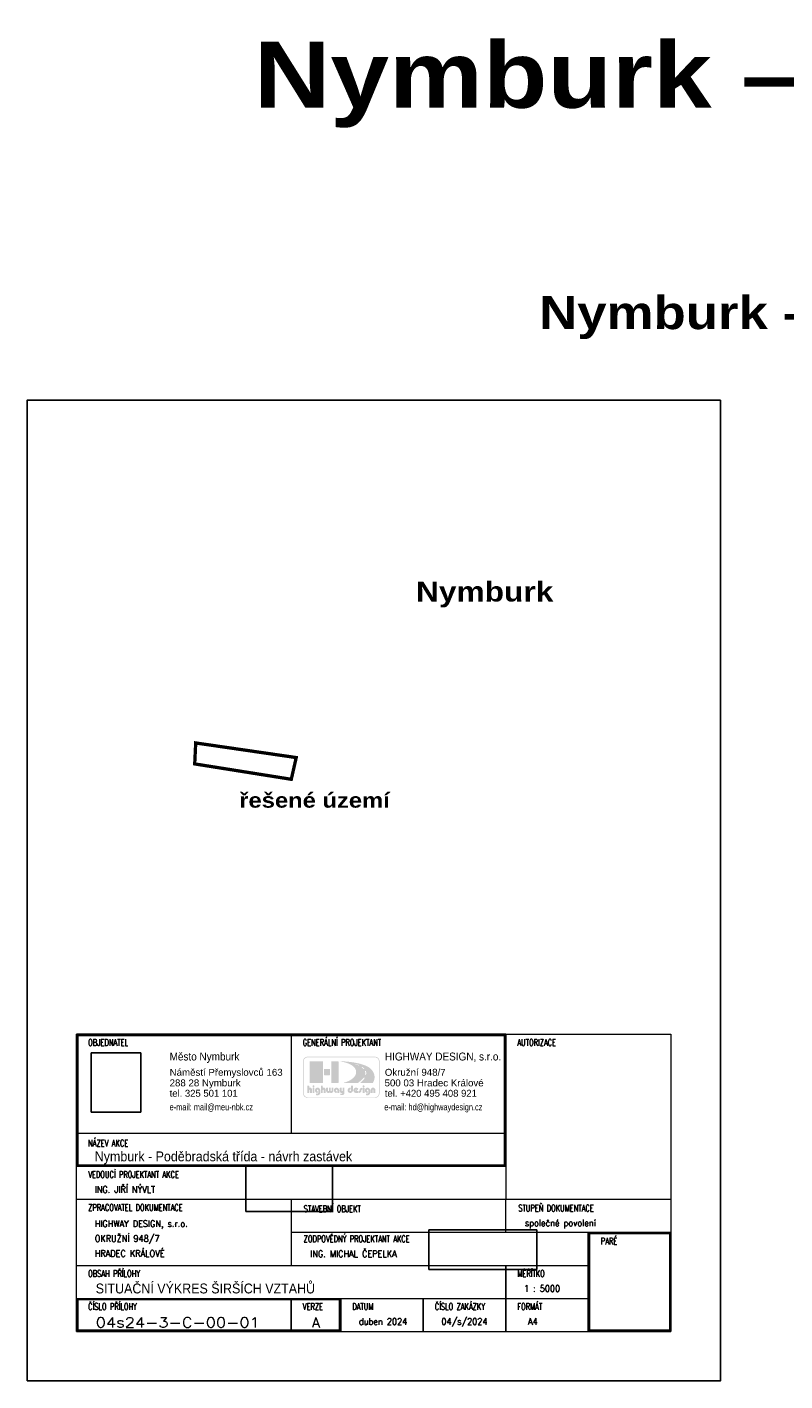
# Model space of a CAD drawing. Extents: x -698823 to -696424, y -1038555 to -1037403.
# Tile 4 of 42: x -698818 to -698588, y -1037813 to -1037403. Entities that reach past the tile are written whole.
import ezdxf
from ezdxf.enums import TextEntityAlignment as Align

# ---------------------------------------------------------------- set-up
doc = ezdxf.new("R2010")
doc.units = 0
doc.linetypes.add('ČÁRKOVANÁ100-100', pattern=[2, 1, -1])
doc.layers.add('0-podpis', color=5, linetype='Continuous')
doc.layers.add('0-ROZPISKA', color=7, linetype='Continuous')
doc.layers.add('0-silná', color=7, linetype='Continuous', lineweight=30)
doc.layers.add('0-slabá', color=7, linetype='Continuous', lineweight=9)
doc.styles.add('arial', font='arial.ttf')
doc.styles.add('arial black', font='txt')
doc.styles.add('TABULKA', font='romans.shx', dxfattribs={"width": 0.7})
picture_1 = doc.add_image_def('image1.gif', size_in_pixel=(421, 501))
picture_2 = doc.add_image_def('image2.pcx', size_in_pixel=(706, 377))
picture_3 = doc.add_image_def('image3.pcx', size_in_pixel=(1067, 389))

# ---------------------------------------------------------------- blocks, each defined once
blk = doc.blocks.new('Rozpiska-2020')
h = blk.add_hatch(color=1)
h.paths.add_polyline_path([(-93.3, 73.76), (-92.85, 73.76), (-92.83, 73.76), (-92.8, 73.75), (-92.79, 73.73), (-92.78, 73.7), (-92.78, 72.28), (-92.79, 72.25), (-92.8, 72.23), (-92.83, 72.21), (-92.85, 72.21), (-93.3, 72.21), (-93.32, 72.21), (-93.34, 72.23), (-93.36, 72.25), (-93.37, 72.28), (-93.37, 73.7), (-93.36, 73.73), (-93.34, 73.75), (-93.32, 73.76)], flags=0)
h.paths.add_polyline_path([(-90.41, 72.21), (-90.38, 72.22), (-90.36, 72.23), (-90.34, 72.25), (-90.34, 72.28), (-90.34, 73.11), (-90.33, 73.13), (-90.32, 73.15), (-90.31, 73.17), (-90.3, 73.19), (-90.28, 73.2), (-90.26, 73.21), (-90.24, 73.22), (-90.22, 73.23), (-90.19, 73.23), (-90.17, 73.22), (-90.15, 73.21), (-90.13, 73.19), (-90.12, 73.18), (-90.11, 73.15), (-90.1, 73.14), (-90.1, 73.11), (-90.1, 72.28), (-90.09, 72.25), (-90.07, 72.23), (-90.05, 72.22), (-90.03, 72.21), (-89.58, 72.21), (-89.56, 72.22), (-89.53, 72.23), (-89.52, 72.25), (-89.51, 72.28), (-89.51, 73.11), (-89.52, 73.19), (-89.53, 73.26), (-89.55, 73.33), (-89.57, 73.39), (-89.6, 73.46), (-89.64, 73.51), (-89.68, 73.57), (-89.73, 73.61), (-89.78, 73.66), (-89.84, 73.7), (-89.89, 73.73), (-89.95, 73.76), (-90.02, 73.78), (-90.08, 73.79), (-90.15, 73.8), (-90.22, 73.81), (-90.29, 73.8), (-90.35, 73.79), (-90.41, 73.78), (-90.48, 73.76), (-90.54, 73.73), (-90.6, 73.7), (-90.65, 73.66), (-90.7, 73.61), (-90.75, 73.57), (-90.79, 73.51), (-90.83, 73.46), (-90.86, 73.39), (-90.89, 73.33), (-90.9, 73.26), (-90.91, 73.19), (-90.92, 73.11), (-90.92, 72.28), (-90.91, 72.25), (-90.89, 72.23), (-90.87, 72.22), (-90.85, 72.21)], flags=0)
h.paths.add_polyline_path([(-91.81, 72.74), (-91.82, 72.76), (-91.83, 72.78), (-91.85, 72.79), (-91.88, 72.8), (-91.92, 72.8), (-91.96, 72.82), (-92, 72.83), (-92.03, 72.86), (-92.06, 72.89), (-92.08, 72.93), (-92.09, 72.97), (-92.1, 73.02), (-92.09, 73.06), (-92.08, 73.1), (-92.06, 73.13), (-92.03, 73.16), (-92, 73.19), (-91.96, 73.2), (-91.92, 73.22), (-91.87, 73.22), (-91.83, 73.22), (-91.78, 73.2), (-91.75, 73.19), (-91.72, 73.16), (-91.69, 73.13), (-91.68, 73.1), (-91.67, 73.06), (-91.67, 73.02), (-91.67, 72.34), (-91.67, 72.27), (-91.7, 72.2), (-91.73, 72.15), (-91.78, 72.11), (-91.84, 72.07), (-91.91, 72.04), (-91.98, 72.03), (-92.06, 72.02), (-92.08, 72.02), (-92.1, 72.03), (-92.13, 72.03), (-92.15, 72.03), (-92.18, 72.04), (-92.2, 72.04), (-92.23, 72.05), (-92.25, 72.05), (-92.28, 72.06), (-92.31, 72.05), (-92.32, 72.03), (-92.33, 72), (-92.33, 71.62), (-92.33, 71.59), (-92.31, 71.57), (-92.29, 71.55), (-92.26, 71.54), (-92.23, 71.53), (-92.19, 71.52), (-92.14, 71.51), (-92.1, 71.51), (-92.06, 71.5), (-92.02, 71.5), (-91.99, 71.5), (-91.96, 71.5), (-91.86, 71.5), (-91.77, 71.51), (-91.68, 71.53), (-91.59, 71.56), (-91.51, 71.59), (-91.44, 71.62), (-91.37, 71.67), (-91.31, 71.72), (-91.26, 71.77), (-91.21, 71.83), (-91.17, 71.89), (-91.14, 71.96), (-91.11, 72.03), (-91.09, 72.11), (-91.08, 72.19), (-91.07, 72.28), (-91.07, 73.02), (-91.08, 73.1), (-91.09, 73.18), (-91.11, 73.25), (-91.14, 73.33), (-91.17, 73.39), (-91.22, 73.46), (-91.26, 73.52), (-91.32, 73.58), (-91.37, 73.63), (-91.44, 73.67), (-91.5, 73.71), (-91.57, 73.75), (-91.65, 73.77), (-91.72, 73.79), (-91.8, 73.8), (-91.88, 73.81), (-91.95, 73.8), (-92.03, 73.79), (-92.1, 73.78), (-92.18, 73.75), (-92.25, 73.72), (-92.32, 73.68), (-92.38, 73.64), (-92.44, 73.58), (-92.49, 73.53), (-92.54, 73.47), (-92.58, 73.41), (-92.62, 73.34), (-92.65, 73.26), (-92.67, 73.18), (-92.68, 73.1), (-92.69, 73.02), (-92.68, 72.93), (-92.67, 72.85), (-92.65, 72.78), (-92.63, 72.7), (-92.59, 72.63), (-92.55, 72.56), (-92.5, 72.5), (-92.45, 72.45), (-92.39, 72.39), (-92.33, 72.35), (-92.27, 72.31), (-92.19, 72.27), (-92.12, 72.24), (-92.04, 72.23), (-91.96, 72.21), (-91.88, 72.21), (-91.85, 72.22), (-91.83, 72.23), (-91.82, 72.25), (-91.81, 72.28)], flags=0)
h.paths.add_polyline_path([(-93.37, 74.21), (-93.36, 74.15), (-93.35, 74.09), (-93.32, 74.04), (-93.28, 74), (-93.24, 73.96), (-93.19, 73.93), (-93.14, 73.92), (-93.07, 73.91), (-93.02, 73.92), (-92.96, 73.93), (-92.91, 73.96), (-92.87, 74), (-92.83, 74.04), (-92.8, 74.09), (-92.79, 74.15), (-92.78, 74.21), (-92.79, 74.26), (-92.8, 74.32), (-92.83, 74.37), (-92.87, 74.42), (-92.91, 74.45), (-92.96, 74.48), (-93.02, 74.49), (-93.07, 74.5), (-93.14, 74.49), (-93.19, 74.48), (-93.24, 74.45), (-93.28, 74.42), (-93.32, 74.37), (-93.35, 74.32), (-93.36, 74.26)], flags=0)
h.paths.add_polyline_path([(-93.8, 80.1), (-93.53, 80.12), (-93.49, 80.09), (-93.44, 80.06), (-93.4, 80.03), (-93.35, 79.99), (-93.3, 79.95), (-93.26, 79.91), (-93.21, 79.87), (-93.16, 79.83), (-93.11, 79.79), (-93.06, 79.75), (-93.01, 79.71), (-92.97, 79.67), (-92.93, 79.63), (-92.89, 79.59), (-92.85, 79.55), (-92.82, 79.51), (-93.1, 79.49), (-93.14, 79.53), (-93.17, 79.57), (-93.21, 79.61), (-93.25, 79.65), (-93.29, 79.69), (-93.33, 79.73), (-93.37, 79.77), (-93.42, 79.81), (-93.46, 79.85), (-93.51, 79.88), (-93.55, 79.92), (-93.6, 79.96), (-93.65, 79.99), (-93.7, 80.03), (-93.75, 80.06)], flags=0)
h.paths.add_polyline_path([(-92.7, 78.88), (-92.43, 78.9), (-92.37, 78.77), (-92.33, 78.63), (-92.3, 78.49), (-92.28, 78.34), (-92.27, 78.19), (-92.28, 78.03), (-92.29, 77.88), (-92.32, 77.73), (-92.63, 77.73), (-92.6, 77.87), (-92.58, 78.02), (-92.57, 78.16), (-92.57, 78.3), (-92.58, 78.45), (-92.61, 78.59), (-92.65, 78.74)], flags=0)
h.paths.add_polyline_path([(-102.75, 81.8), (-100.8, 81.8), (-100.78, 81.79), (-100.75, 81.79), (-100.73, 81.77), (-100.7, 81.76), (-100.69, 81.74), (-100.68, 81.71), (-100.67, 81.69), (-100.66, 81.66), (-100.66, 75.37), (-100.67, 75.35), (-100.68, 75.32), (-100.69, 75.3), (-100.7, 75.28), (-100.73, 75.26), (-100.75, 75.25), (-100.78, 75.24), (-100.8, 75.24), (-102.75, 75.24), (-102.78, 75.24), (-102.81, 75.25), (-102.83, 75.26), (-102.85, 75.28), (-102.87, 75.3), (-102.88, 75.32), (-102.89, 75.35), (-102.89, 75.37), (-102.89, 81.66), (-102.89, 81.69), (-102.88, 81.71), (-102.87, 81.74), (-102.85, 81.76), (-102.83, 81.77), (-102.81, 81.79), (-102.78, 81.79)], flags=0)
h.paths.add_polyline_path([(-97.03, 73.3), (-97.04, 73.28), (-97.05, 73.27), (-97.07, 73.25), (-97.1, 73.24), (-97.15, 73.24), (-97.2, 73.23), (-97.24, 73.2), (-97.27, 73.18), (-97.3, 73.14), (-97.32, 73.09), (-97.33, 73.04), (-97.34, 72.99), (-97.33, 72.95), (-97.32, 72.91), (-97.3, 72.88), (-97.27, 72.85), (-97.23, 72.83), (-97.19, 72.81), (-97.15, 72.8), (-97.1, 72.79), (-97.06, 72.8), (-97.02, 72.81), (-96.99, 72.83), (-96.96, 72.85), (-96.93, 72.88), (-96.91, 72.91), (-96.89, 72.95), (-96.89, 72.98), (-96.89, 74.33), (-96.88, 74.35), (-96.87, 74.37), (-96.85, 74.38), (-96.83, 74.39), (-96.37, 74.39), (-96.34, 74.38), (-96.33, 74.37), (-96.31, 74.35), (-96.31, 74.33), (-96.31, 72.98), (-96.31, 72.91), (-96.33, 72.83), (-96.34, 72.76), (-96.37, 72.69), (-96.41, 72.62), (-96.45, 72.56), (-96.5, 72.5), (-96.55, 72.44), (-96.6, 72.39), (-96.66, 72.35), (-96.73, 72.31), (-96.8, 72.27), (-96.87, 72.24), (-96.94, 72.23), (-97.02, 72.21), (-97.1, 72.21), (-97.17, 72.21), (-97.25, 72.22), (-97.32, 72.24), (-97.4, 72.27), (-97.47, 72.3), (-97.53, 72.33), (-97.6, 72.38), (-97.66, 72.43), (-97.72, 72.48), (-97.77, 72.54), (-97.81, 72.6), (-97.85, 72.68), (-97.88, 72.75), (-97.9, 72.82), (-97.92, 72.91), (-97.92, 72.99), (-97.92, 73.07), (-97.91, 73.15), (-97.89, 73.23), (-97.86, 73.3), (-97.83, 73.38), (-97.79, 73.44), (-97.75, 73.51), (-97.7, 73.57), (-97.64, 73.62), (-97.58, 73.67), (-97.51, 73.72), (-97.44, 73.75), (-97.36, 73.78), (-97.28, 73.8), (-97.19, 73.82), (-97.1, 73.82), (-97.07, 73.81), (-97.05, 73.8), (-97.04, 73.78), (-97.03, 73.76)], flags=0)
h.paths.add_polyline_path([(-101.2, 72.74), (-101.2, 72.76), (-101.22, 72.78), (-101.24, 72.79), (-101.26, 72.8), (-101.31, 72.8), (-101.35, 72.82), (-101.39, 72.83), (-101.42, 72.86), (-101.45, 72.89), (-101.47, 72.93), (-101.48, 72.97), (-101.48, 73.02), (-101.48, 73.06), (-101.47, 73.1), (-101.45, 73.13), (-101.42, 73.16), (-101.39, 73.19), (-101.35, 73.2), (-101.31, 73.22), (-101.26, 73.22), (-101.22, 73.22), (-101.18, 73.2), (-101.15, 73.19), (-101.12, 73.16), (-101.09, 73.13), (-101.07, 73.1), (-101.06, 73.06), (-101.05, 73.02), (-101.05, 72.28), (-101.05, 72.25), (-101.03, 72.23), (-101.01, 72.22), (-100.99, 72.21), (-100.52, 72.21), (-100.5, 72.22), (-100.48, 72.23), (-100.46, 72.25), (-100.46, 72.28), (-100.46, 73.02), (-100.46, 73.1), (-100.48, 73.18), (-100.5, 73.25), (-100.52, 73.33), (-100.56, 73.39), (-100.6, 73.46), (-100.65, 73.52), (-100.7, 73.58), (-100.76, 73.63), (-100.82, 73.67), (-100.89, 73.71), (-100.96, 73.75), (-101.03, 73.77), (-101.11, 73.79), (-101.18, 73.8), (-101.26, 73.81), (-101.34, 73.8), (-101.42, 73.79), (-101.49, 73.78), (-101.56, 73.75), (-101.63, 73.72), (-101.7, 73.68), (-101.76, 73.64), (-101.82, 73.58), (-101.88, 73.53), (-101.92, 73.47), (-101.97, 73.41), (-102, 73.34), (-102.03, 73.26), (-102.05, 73.18), (-102.07, 73.1), (-102.07, 73.02), (-102.07, 72.93), (-102.05, 72.85), (-102.03, 72.78), (-102.01, 72.7), (-101.97, 72.63), (-101.93, 72.56), (-101.89, 72.5), (-101.84, 72.45), (-101.78, 72.39), (-101.72, 72.35), (-101.65, 72.31), (-101.58, 72.27), (-101.51, 72.24), (-101.43, 72.23), (-101.34, 72.21), (-101.26, 72.21), (-101.24, 72.22), (-101.22, 72.23), (-101.2, 72.25), (-101.2, 72.28)], flags=0)
h.paths.add_polyline_path([(-102.21, 73.71), (-102.22, 73.73), (-102.23, 73.75), (-102.25, 73.76), (-102.27, 73.76), (-102.7, 73.76), (-102.72, 73.76), (-102.74, 73.75), (-102.75, 73.73), (-102.76, 73.71), (-102.76, 72.89), (-102.76, 72.87), (-102.77, 72.84), (-102.79, 72.82), (-102.8, 72.8), (-102.82, 72.79), (-102.85, 72.77), (-102.87, 72.77), (-102.9, 72.76), (-102.92, 72.77), (-102.95, 72.77), (-102.97, 72.79), (-102.99, 72.8), (-103.01, 72.82), (-103.03, 72.84), (-103.03, 72.87), (-103.04, 72.89), (-103.04, 73.71), (-103.04, 73.73), (-103.05, 73.75), (-103.08, 73.76), (-103.1, 73.76), (-103.52, 73.76), (-103.54, 73.76), (-103.56, 73.75), (-103.58, 73.73), (-103.58, 73.71), (-103.58, 72.89), (-103.59, 72.87), (-103.59, 72.84), (-103.6, 72.82), (-103.62, 72.8), (-103.64, 72.79), (-103.67, 72.77), (-103.69, 72.77), (-103.72, 72.76), (-103.75, 72.77), (-103.77, 72.77), (-103.8, 72.79), (-103.82, 72.8), (-103.83, 72.82), (-103.85, 72.84), (-103.85, 72.87), (-103.86, 72.89), (-103.86, 73.71), (-103.86, 73.73), (-103.88, 73.75), (-103.9, 73.76), (-103.92, 73.76), (-104.35, 73.76), (-104.37, 73.76), (-104.39, 73.75), (-104.4, 73.73), (-104.41, 73.71), (-104.41, 72.89), (-104.41, 72.82), (-104.4, 72.75), (-104.37, 72.68), (-104.35, 72.62), (-104.32, 72.56), (-104.28, 72.5), (-104.24, 72.45), (-104.19, 72.4), (-104.14, 72.36), (-104.09, 72.32), (-104.03, 72.29), (-103.97, 72.26), (-103.91, 72.24), (-103.85, 72.22), (-103.78, 72.21), (-103.72, 72.21), (-103.67, 72.21), (-103.61, 72.22), (-103.55, 72.23), (-103.49, 72.25), (-103.44, 72.27), (-103.39, 72.29), (-103.34, 72.32), (-103.31, 72.35), (-103.27, 72.32), (-103.23, 72.29), (-103.18, 72.27), (-103.13, 72.25), (-103.07, 72.23), (-103.01, 72.22), (-102.95, 72.21), (-102.9, 72.21), (-102.83, 72.21), (-102.77, 72.22), (-102.71, 72.23), (-102.64, 72.26), (-102.59, 72.28), (-102.53, 72.31), (-102.48, 72.35), (-102.43, 72.39), (-102.38, 72.43), (-102.34, 72.49), (-102.3, 72.54), (-102.27, 72.6), (-102.25, 72.67), (-102.22, 72.74), (-102.21, 72.82), (-102.21, 72.89)], flags=0)
h.paths.add_polyline_path([(-99.44, 73.71), (-99.44, 72.89), (-99.45, 72.87), (-99.45, 72.85), (-99.46, 72.83), (-99.47, 72.81), (-99.49, 72.8), (-99.51, 72.79), (-99.53, 72.79), (-99.55, 72.78), (-99.58, 72.79), (-99.6, 72.79), (-99.62, 72.8), (-99.64, 72.81), (-99.65, 72.83), (-99.66, 72.85), (-99.67, 72.87), (-99.67, 72.89), (-99.67, 73.71), (-99.68, 73.73), (-99.69, 73.75), (-99.71, 73.76), (-99.73, 73.76), (-100.2, 73.76), (-100.23, 73.76), (-100.24, 73.75), (-100.26, 73.73), (-100.27, 73.71), (-100.27, 72.78), (-100.26, 72.71), (-100.25, 72.64), (-100.24, 72.58), (-100.22, 72.52), (-100.19, 72.47), (-100.16, 72.42), (-100.12, 72.38), (-100.08, 72.34), (-100.04, 72.31), (-99.99, 72.28), (-99.95, 72.26), (-99.89, 72.24), (-99.84, 72.23), (-99.78, 72.22), (-99.73, 72.21), (-99.67, 72.21), (-99.51, 72.21), (-99.5, 72.21), (-99.49, 72.2), (-99.49, 72.19), (-99.49, 72.17), (-99.49, 72.14), (-99.5, 72.11), (-99.53, 72.09), (-99.56, 72.06), (-99.59, 72.04), (-99.63, 72.03), (-99.68, 72.02), (-99.72, 72.02), (-100.01, 72.02), (-100.03, 72.01), (-100.05, 72), (-100.07, 71.97), (-100.08, 71.95), (-100.08, 71.62), (-100.07, 71.59), (-100.05, 71.57), (-100.03, 71.55), (-100.01, 71.55), (-99.49, 71.55), (-99.43, 71.55), (-99.38, 71.56), (-99.32, 71.58), (-99.27, 71.6), (-99.21, 71.63), (-99.16, 71.66), (-99.11, 71.7), (-99.07, 71.75), (-99.02, 71.8), (-98.98, 71.86), (-98.95, 71.91), (-98.91, 71.98), (-98.89, 72.05), (-98.87, 72.12), (-98.86, 72.2), (-98.86, 72.28), (-98.86, 73.71), (-98.86, 73.73), (-98.87, 73.75), (-98.9, 73.76), (-98.92, 73.76), (-99.38, 73.76), (-99.4, 73.76), (-99.42, 73.75), (-99.44, 73.73)], flags=0)
h.paths.add_polyline_path([(-94.7, 72.28), (-94.7, 72.72), (-94.71, 72.74), (-94.72, 72.77), (-94.75, 72.78), (-94.77, 72.79), (-95.12, 72.79), (-95.14, 72.79), (-95.15, 72.8), (-95.16, 72.82), (-95.14, 72.84), (-94.71, 73.36), (-94.69, 73.39), (-94.68, 73.42), (-94.69, 73.44), (-94.7, 73.46), (-94.73, 73.5), (-94.76, 73.53), (-94.79, 73.57), (-94.82, 73.6), (-94.86, 73.63), (-94.89, 73.66), (-94.93, 73.69), (-94.98, 73.71), (-95.01, 73.73), (-95.06, 73.75), (-95.1, 73.77), (-95.15, 73.78), (-95.19, 73.79), (-95.24, 73.8), (-95.29, 73.81), (-95.33, 73.81), (-95.42, 73.8), (-95.5, 73.79), (-95.58, 73.77), (-95.65, 73.75), (-95.73, 73.71), (-95.79, 73.67), (-95.86, 73.62), (-95.92, 73.57), (-95.97, 73.52), (-96.02, 73.45), (-96.06, 73.38), (-96.1, 73.31), (-96.12, 73.24), (-96.14, 73.15), (-96.15, 73.07), (-96.15, 72.98), (-96.15, 72.91), (-96.14, 72.83), (-96.11, 72.76), (-96.09, 72.69), (-96.05, 72.62), (-96.01, 72.55), (-95.97, 72.5), (-95.92, 72.44), (-95.86, 72.39), (-95.8, 72.34), (-95.74, 72.31), (-95.67, 72.27), (-95.59, 72.24), (-95.51, 72.22), (-95.44, 72.21), (-95.35, 72.21), (-94.77, 72.21), (-94.75, 72.22), (-94.72, 72.23), (-94.71, 72.25)], flags=0)
h.paths.add_polyline_path([(-95.49, 72.88), (-95.24, 73.18), (-95.23, 73.19), (-95.23, 73.21), (-95.23, 73.22), (-95.25, 73.23), (-95.26, 73.24), (-95.27, 73.24), (-95.28, 73.25), (-95.3, 73.25), (-95.31, 73.26), (-95.33, 73.26), (-95.34, 73.26), (-95.36, 73.26), (-95.4, 73.26), (-95.45, 73.24), (-95.49, 73.22), (-95.52, 73.19), (-95.55, 73.16), (-95.57, 73.12), (-95.59, 73.07), (-95.59, 73.02), (-95.59, 72.99), (-95.58, 72.96), (-95.56, 72.92), (-95.55, 72.89), (-95.53, 72.88), (-95.51, 72.88), (-95.5, 72.88)], flags=0)
h.paths.add_polyline_path([(-104.93, 79.47), (-103.35, 79.47), (-103.32, 79.47), (-103.3, 79.46), (-103.27, 79.45), (-103.25, 79.43), (-103.24, 79.41), (-103.22, 79.39), (-103.22, 79.36), (-103.21, 79.33), (-103.21, 77.73), (-103.22, 77.7), (-103.22, 77.67), (-103.24, 77.65), (-103.25, 77.62), (-103.27, 77.61), (-103.3, 77.6), (-103.32, 77.59), (-103.35, 77.59), (-104.93, 77.59), (-104.96, 77.59), (-104.99, 77.6), (-105.01, 77.61), (-105.03, 77.62), (-105.05, 77.65), (-105.06, 77.67), (-105.07, 77.7), (-105.07, 77.73), (-105.07, 79.33), (-105.07, 79.36), (-105.06, 79.39), (-105.05, 79.41), (-105.03, 79.43), (-105.01, 79.45), (-104.99, 79.46), (-104.96, 79.47)], flags=0)
h.paths.add_polyline_path([(-95.68, 80.95), (-95.48, 80.99), (-95.41, 80.97), (-95.34, 80.96), (-95.27, 80.93), (-95.2, 80.91), (-95.12, 80.89), (-95.05, 80.87), (-94.97, 80.84), (-94.89, 80.81), (-94.82, 80.78), (-94.74, 80.75), (-94.66, 80.72), (-94.59, 80.69), (-94.51, 80.66), (-94.44, 80.63), (-94.37, 80.59), (-94.3, 80.55), (-94.58, 80.53), (-94.65, 80.56), (-94.72, 80.59), (-94.79, 80.63), (-94.86, 80.65), (-94.93, 80.69), (-95, 80.72), (-95.08, 80.74), (-95.15, 80.77), (-95.22, 80.8), (-95.29, 80.82), (-95.36, 80.85), (-95.43, 80.87), (-95.5, 80.89), (-95.56, 80.91), (-95.62, 80.93)], flags=0)
h.paths.add_polyline_path([(-106.93, 72.74), (-106.93, 72.76), (-106.95, 72.78), (-106.97, 72.79), (-106.99, 72.8), (-107.04, 72.8), (-107.08, 72.82), (-107.12, 72.83), (-107.15, 72.86), (-107.18, 72.89), (-107.19, 72.93), (-107.21, 72.97), (-107.21, 73.02), (-107.21, 73.06), (-107.19, 73.1), (-107.18, 73.13), (-107.15, 73.16), (-107.12, 73.19), (-107.08, 73.2), (-107.04, 73.22), (-106.99, 73.22), (-106.94, 73.22), (-106.9, 73.2), (-106.86, 73.19), (-106.84, 73.16), (-106.81, 73.13), (-106.8, 73.1), (-106.79, 73.06), (-106.78, 73.02), (-106.78, 72.34), (-106.79, 72.27), (-106.81, 72.2), (-106.85, 72.15), (-106.9, 72.11), (-106.95, 72.07), (-107.02, 72.04), (-107.09, 72.03), (-107.18, 72.02), (-107.19, 72.02), (-107.22, 72.03), (-107.24, 72.03), (-107.27, 72.03), (-107.29, 72.04), (-107.32, 72.04), (-107.34, 72.05), (-107.36, 72.05), (-107.4, 72.06), (-107.42, 72.05), (-107.44, 72.03), (-107.45, 72), (-107.45, 71.62), (-107.44, 71.59), (-107.42, 71.57), (-107.4, 71.55), (-107.37, 71.54), (-107.34, 71.53), (-107.3, 71.52), (-107.26, 71.51), (-107.21, 71.51), (-107.17, 71.5), (-107.13, 71.5), (-107.1, 71.5), (-107.07, 71.5), (-106.98, 71.5), (-106.88, 71.51), (-106.79, 71.53), (-106.71, 71.56), (-106.63, 71.59), (-106.56, 71.62), (-106.49, 71.67), (-106.43, 71.72), (-106.38, 71.77), (-106.33, 71.83), (-106.29, 71.89), (-106.25, 71.96), (-106.22, 72.03), (-106.2, 72.11), (-106.19, 72.19), (-106.19, 72.28), (-106.19, 73.02), (-106.19, 73.1), (-106.21, 73.18), (-106.23, 73.25), (-106.25, 73.33), (-106.29, 73.39), (-106.33, 73.46), (-106.38, 73.52), (-106.43, 73.58), (-106.49, 73.63), (-106.55, 73.67), (-106.62, 73.71), (-106.69, 73.75), (-106.76, 73.77), (-106.84, 73.79), (-106.91, 73.8), (-106.99, 73.81), (-107.07, 73.8), (-107.15, 73.79), (-107.22, 73.78), (-107.3, 73.75), (-107.36, 73.72), (-107.43, 73.68), (-107.49, 73.64), (-107.55, 73.58), (-107.6, 73.53), (-107.65, 73.47), (-107.69, 73.41), (-107.73, 73.34), (-107.76, 73.26), (-107.78, 73.18), (-107.8, 73.1), (-107.8, 73.02), (-107.8, 72.93), (-107.78, 72.85), (-107.76, 72.78), (-107.74, 72.7), (-107.7, 72.63), (-107.66, 72.56), (-107.62, 72.5), (-107.57, 72.45), (-107.51, 72.39), (-107.45, 72.35), (-107.38, 72.31), (-107.31, 72.27), (-107.23, 72.24), (-107.16, 72.23), (-107.08, 72.21), (-106.99, 72.21), (-106.97, 72.22), (-106.95, 72.23), (-106.93, 72.25), (-106.93, 72.28)], flags=0)
h.paths.add_polyline_path([(-108.46, 73.76), (-108.01, 73.76), (-107.99, 73.76), (-107.97, 73.75), (-107.95, 73.73), (-107.95, 73.7), (-107.95, 72.28), (-107.95, 72.25), (-107.97, 72.23), (-107.99, 72.21), (-108.01, 72.21), (-108.46, 72.21), (-108.49, 72.21), (-108.51, 72.23), (-108.52, 72.25), (-108.53, 72.28), (-108.53, 73.7), (-108.52, 73.73), (-108.51, 73.75), (-108.49, 73.76)], flags=0)
h.paths.add_polyline_path([(-109.62, 72.21), (-109.6, 72.22), (-109.57, 72.23), (-109.56, 72.25), (-109.55, 72.28), (-109.55, 73.08), (-109.55, 73.1), (-109.54, 73.12), (-109.53, 73.14), (-109.52, 73.15), (-109.5, 73.17), (-109.48, 73.18), (-109.46, 73.19), (-109.44, 73.19), (-109.42, 73.19), (-109.4, 73.18), (-109.38, 73.17), (-109.36, 73.15), (-109.34, 73.14), (-109.33, 73.12), (-109.33, 73.1), (-109.32, 73.08), (-109.32, 72.28), (-109.32, 72.25), (-109.3, 72.23), (-109.28, 72.22), (-109.25, 72.21), (-108.79, 72.21), (-108.77, 72.22), (-108.75, 72.23), (-108.73, 72.25), (-108.73, 72.28), (-108.73, 73.19), (-108.74, 73.33), (-108.77, 73.46), (-108.81, 73.56), (-108.87, 73.65), (-108.95, 73.72), (-109.04, 73.77), (-109.14, 73.8), (-109.25, 73.81), (-109.49, 73.81), (-109.51, 73.81), (-109.53, 73.83), (-109.54, 73.85), (-109.55, 73.88), (-109.55, 74.32), (-109.56, 74.35), (-109.57, 74.37), (-109.6, 74.38), (-109.62, 74.39), (-110.06, 74.39), (-110.09, 74.38), (-110.11, 74.37), (-110.12, 74.35), (-110.13, 74.32), (-110.13, 72.28), (-110.12, 72.25), (-110.11, 72.23), (-110.08, 72.22), (-110.06, 72.21)], flags=0)
h.paths.add_polyline_path([(-108.53, 74.21), (-108.52, 74.15), (-108.51, 74.09), (-108.48, 74.04), (-108.45, 74), (-108.4, 73.96), (-108.36, 73.93), (-108.3, 73.92), (-108.24, 73.91), (-108.18, 73.92), (-108.13, 73.93), (-108.08, 73.96), (-108.03, 74), (-107.99, 74.04), (-107.96, 74.09), (-107.95, 74.15), (-107.94, 74.21), (-107.95, 74.26), (-107.97, 74.32), (-107.99, 74.37), (-108.03, 74.42), (-108.08, 74.45), (-108.13, 74.48), (-108.18, 74.49), (-108.24, 74.5), (-108.3, 74.49), (-108.36, 74.48), (-108.4, 74.45), (-108.45, 74.42), (-108.48, 74.37), (-108.51, 74.32), (-108.52, 74.26)], flags=0)
h.paths.add_polyline_path([(-109.3, 81.8), (-105.5, 81.8), (-105.47, 81.79), (-105.44, 81.79), (-105.42, 81.77), (-105.4, 81.76), (-105.38, 81.74), (-105.37, 81.71), (-105.37, 81.69), (-105.36, 81.66), (-105.36, 75.37), (-105.37, 75.35), (-105.37, 75.32), (-105.38, 75.3), (-105.4, 75.28), (-105.42, 75.26), (-105.44, 75.25), (-105.47, 75.24), (-105.5, 75.24), (-109.3, 75.24), (-109.33, 75.24), (-109.35, 75.25), (-109.38, 75.26), (-109.4, 75.28), (-109.41, 75.3), (-109.43, 75.32), (-109.43, 75.35), (-109.44, 75.37), (-109.44, 81.66), (-109.43, 81.69), (-109.43, 81.71), (-109.41, 81.74), (-109.4, 81.76), (-109.38, 81.77), (-109.35, 81.79), (-109.33, 81.79)], flags=0)
h.paths.add_polyline_path([(-105.49, 72.21), (-105.47, 72.22), (-105.44, 72.23), (-105.43, 72.25), (-105.42, 72.28), (-105.42, 73.08), (-105.42, 73.1), (-105.41, 73.12), (-105.4, 73.14), (-105.38, 73.15), (-105.37, 73.17), (-105.35, 73.18), (-105.33, 73.19), (-105.31, 73.19), (-105.29, 73.19), (-105.26, 73.18), (-105.25, 73.17), (-105.23, 73.15), (-105.21, 73.14), (-105.2, 73.12), (-105.19, 73.1), (-105.19, 73.08), (-105.19, 72.28), (-105.18, 72.25), (-105.16, 72.23), (-105.14, 72.22), (-105.12, 72.21), (-104.66, 72.21), (-104.64, 72.22), (-104.61, 72.23), (-104.6, 72.25), (-104.59, 72.28), (-104.59, 73.19), (-104.6, 73.33), (-104.63, 73.46), (-104.68, 73.56), (-104.74, 73.65), (-104.82, 73.72), (-104.91, 73.77), (-105.01, 73.8), (-105.12, 73.81), (-105.35, 73.81), (-105.38, 73.81), (-105.4, 73.83), (-105.41, 73.85), (-105.42, 73.88), (-105.42, 74.32), (-105.43, 74.35), (-105.44, 74.37), (-105.47, 74.38), (-105.49, 74.39), (-105.93, 74.39), (-105.95, 74.38), (-105.98, 74.37), (-105.99, 74.35), (-106, 74.32), (-106, 72.28), (-105.99, 72.25), (-105.97, 72.23), (-105.95, 72.22), (-105.93, 72.21)], flags=0)
h.paths.add_polyline_path([(-110.03, 82.97), (-89.62, 82.97), (-89.49, 82.97), (-89.38, 82.95), (-89.27, 82.92), (-89.16, 82.88), (-89.06, 82.83), (-88.96, 82.77), (-88.87, 82.7), (-88.78, 82.63), (-88.71, 82.54), (-88.64, 82.45), (-88.58, 82.36), (-88.53, 82.25), (-88.49, 82.15), (-88.46, 82.03), (-88.45, 81.92), (-88.44, 81.8), (-88.44, 72.1), (-88.45, 71.98), (-88.46, 71.86), (-88.49, 71.75), (-88.53, 71.64), (-88.58, 71.54), (-88.64, 71.44), (-88.71, 71.35), (-88.78, 71.27), (-88.87, 71.2), (-88.96, 71.13), (-89.06, 71.07), (-89.16, 71.02), (-89.27, 70.98), (-89.38, 70.95), (-89.49, 70.93), (-89.62, 70.93), (-110.03, 70.93), (-110.15, 70.93), (-110.26, 70.95), (-110.38, 70.98), (-110.49, 71.02), (-110.59, 71.07), (-110.68, 71.13), (-110.78, 71.2), (-110.86, 71.27), (-110.94, 71.35), (-111, 71.44), (-111.06, 71.54), (-111.11, 71.64), (-111.15, 71.75), (-111.18, 71.86), (-111.2, 71.98), (-111.21, 72.1), (-111.21, 81.8), (-111.2, 81.92), (-111.18, 82.03), (-111.15, 82.15), (-111.11, 82.25), (-111.06, 82.36), (-111, 82.45), (-110.94, 82.54), (-110.86, 82.63), (-110.78, 82.7), (-110.68, 82.77), (-110.59, 82.83), (-110.49, 82.88), (-110.38, 82.92), (-110.26, 82.95), (-110.15, 82.97)], flags=16)
h.paths.add_polyline_path([(-110.03, 83.17), (-89.62, 83.17), (-89.48, 83.16), (-89.34, 83.14), (-89.21, 83.11), (-89.08, 83.06), (-88.96, 83), (-88.85, 82.93), (-88.74, 82.85), (-88.65, 82.77), (-88.56, 82.67), (-88.48, 82.56), (-88.41, 82.45), (-88.35, 82.33), (-88.31, 82.21), (-88.27, 82.07), (-88.25, 81.94), (-88.24, 81.8), (-88.24, 72.1), (-88.25, 71.96), (-88.27, 71.82), (-88.31, 71.69), (-88.35, 71.57), (-88.41, 71.45), (-88.48, 71.34), (-88.56, 71.23), (-88.65, 71.13), (-88.74, 71.04), (-88.85, 70.96), (-88.96, 70.9), (-89.08, 70.84), (-89.21, 70.79), (-89.34, 70.76), (-89.48, 70.74), (-89.62, 70.73), (-110.03, 70.73), (-110.17, 70.74), (-110.3, 70.76), (-110.44, 70.79), (-110.56, 70.84), (-110.68, 70.9), (-110.79, 70.96), (-110.9, 71.04), (-111, 71.13), (-111.08, 71.23), (-111.16, 71.34), (-111.23, 71.45), (-111.29, 71.57), (-111.34, 71.69), (-111.37, 71.82), (-111.39, 71.96), (-111.4, 72.1), (-111.4, 81.8), (-111.39, 81.94), (-111.37, 82.07), (-111.34, 82.21), (-111.29, 82.33), (-111.23, 82.45), (-111.16, 82.56), (-111.08, 82.67), (-111, 82.77), (-110.9, 82.85), (-110.79, 82.93), (-110.68, 83), (-110.56, 83.06), (-110.44, 83.11), (-110.3, 83.14), (-110.17, 83.16)])
h.paths.add_polyline_path([(-94.07, 75.24), (-94, 75.31), (-93.92, 75.38), (-93.83, 75.46), (-93.75, 75.54), (-93.66, 75.63), (-93.56, 75.72), (-93.47, 75.82), (-93.38, 75.91), (-93.28, 76.01), (-93.19, 76.12), (-93.1, 76.22), (-93.01, 76.33), (-92.93, 76.44), (-92.85, 76.56), (-92.77, 76.67), (-92.7, 76.79), (-93.09, 76.79), (-93.19, 76.65), (-93.29, 76.53), (-93.4, 76.41), (-93.51, 76.29), (-93.62, 76.18), (-93.73, 76.08), (-93.84, 75.98), (-93.95, 75.89), (-94.07, 75.79), (-94.18, 75.71), (-94.29, 75.62), (-94.39, 75.54), (-94.5, 75.46), (-94.6, 75.38), (-94.7, 75.31), (-94.79, 75.24), (-98.89, 75.24), (-98.92, 75.24), (-98.95, 75.26), (-98.96, 75.28), (-98.97, 75.3), (-98.97, 75.32), (-98.96, 75.35), (-98.94, 75.36), (-98.91, 75.37), (-98.73, 75.42), (-98.56, 75.46), (-98.39, 75.52), (-98.22, 75.58), (-98.05, 75.64), (-97.89, 75.7), (-97.72, 75.77), (-97.56, 75.85), (-97.41, 75.92), (-97.25, 76.01), (-97.11, 76.09), (-96.96, 76.18), (-96.82, 76.27), (-96.68, 76.37), (-96.55, 76.47), (-96.42, 76.57), (-96.3, 76.67), (-96.19, 76.78), (-96.08, 76.89), (-95.97, 77), (-95.88, 77.11), (-95.79, 77.23), (-95.71, 77.35), (-95.63, 77.47), (-95.56, 77.59), (-95.5, 77.71), (-95.45, 77.84), (-95.41, 77.96), (-95.37, 78.09), (-95.35, 78.21), (-95.33, 78.34), (-95.32, 78.47), (-95.33, 78.7), (-95.36, 78.91), (-95.42, 79.12), (-95.49, 79.32), (-95.58, 79.51), (-95.69, 79.69), (-95.81, 79.86), (-95.95, 80.01), (-96.1, 80.17), (-96.26, 80.31), (-96.43, 80.44), (-96.61, 80.57), (-96.79, 80.69), (-96.99, 80.8), (-97.19, 80.9), (-97.39, 80.99), (-97.59, 81.08), (-97.79, 81.16), (-97.99, 81.24), (-98.2, 81.3), (-98.39, 81.36), (-98.58, 81.42), (-98.77, 81.47), (-98.95, 81.51), (-99.11, 81.55), (-99.27, 81.57), (-99.42, 81.6), (-99.55, 81.62), (-99.67, 81.64), (-99.77, 81.65), (-99.85, 81.65), (-99.92, 81.66), (-99.95, 81.66), (-99.97, 81.68), (-99.99, 81.7), (-99.99, 81.73), (-99.99, 81.75), (-99.97, 81.78), (-99.95, 81.79), (-99.92, 81.8), (-99.81, 81.8), (-99.66, 81.79), (-99.48, 81.79), (-99.28, 81.78), (-99.05, 81.76), (-98.81, 81.75), (-98.54, 81.73), (-98.25, 81.71), (-97.95, 81.68), (-97.63, 81.65), (-97.29, 81.61), (-96.95, 81.57), (-96.6, 81.52), (-96.23, 81.46), (-95.87, 81.41), (-95.5, 81.34), (-95.12, 81.27), (-94.75, 81.18), (-94.38, 81.1), (-94.01, 81), (-93.65, 80.9), (-93.29, 80.78), (-92.95, 80.67), (-92.61, 80.54), (-92.29, 80.4), (-91.99, 80.25), (-91.69, 80.09), (-91.42, 79.92), (-91.17, 79.75), (-90.94, 79.56), (-90.74, 79.36), (-90.56, 79.15), (-90.36, 78.88), (-90.2, 78.61), (-90.06, 78.34), (-89.94, 78.08), (-89.86, 77.83), (-89.8, 77.59), (-89.76, 77.34), (-89.74, 77.1), (-89.74, 76.87), (-89.76, 76.63), (-89.8, 76.41), (-89.85, 76.18), (-89.93, 75.96), (-90.01, 75.74), (-90.1, 75.52), (-90.21, 75.31), (-90.22, 75.28), (-90.24, 75.26), (-90.26, 75.25), (-90.28, 75.24)], flags=0)
h.paths.add_polyline_path([(-94.57, 72.28), (-94.56, 72.25), (-94.55, 72.23), (-94.53, 72.22), (-94.5, 72.21), (-94.46, 72.21), (-94.39, 72.21), (-94.32, 72.22), (-94.25, 72.24), (-94.18, 72.26), (-94.12, 72.29), (-94.06, 72.33), (-94, 72.37), (-93.94, 72.42), (-93.89, 72.47), (-93.85, 72.52), (-93.81, 72.59), (-93.78, 72.65), (-93.75, 72.72), (-93.73, 72.8), (-93.72, 72.87), (-93.72, 72.96), (-93.72, 73.02), (-93.71, 73.05), (-93.7, 73.08), (-93.69, 73.11), (-93.67, 73.13), (-93.64, 73.15), (-93.61, 73.16), (-93.58, 73.18), (-93.55, 73.18), (-93.53, 73.19), (-93.51, 73.2), (-93.49, 73.22), (-93.49, 73.24), (-93.49, 73.71), (-93.49, 73.73), (-93.51, 73.75), (-93.53, 73.76), (-93.55, 73.76), (-93.63, 73.76), (-93.71, 73.75), (-93.78, 73.74), (-93.85, 73.71), (-93.92, 73.68), (-93.98, 73.64), (-94.04, 73.59), (-94.09, 73.54), (-94.14, 73.49), (-94.18, 73.43), (-94.22, 73.37), (-94.25, 73.3), (-94.27, 73.23), (-94.29, 73.16), (-94.3, 73.09), (-94.3, 73.02), (-94.3, 72.96), (-94.31, 72.92), (-94.31, 72.89), (-94.33, 72.87), (-94.35, 72.84), (-94.37, 72.82), (-94.39, 72.81), (-94.43, 72.79), (-94.46, 72.79), (-94.5, 72.79), (-94.53, 72.78), (-94.55, 72.77), (-94.56, 72.74), (-94.57, 72.72)], flags=0)
for p, q in [((-180, 90), (-50, 90)), ((-25, 0), (-25, 30)), ((-50, 20), (-50, 0)), ((-115, 0), (-115, 10)), ((-100, 10), (-100, 0)), ((-75, 10), (-75, 0))]:
    blk.add_line(p, q)
at = {"const_width": 0.6}
for points in [[(-179.7, 89.7), (-50.3, 89.7), (-50.3, 50.3), (-179.7, 50.3)], [(-24.7, 29.7), (-0.3, 29.7), (-0.3, 0.3), (-24.7, 0.3)], [(-179.7, 9.7), (-100.3, 9.7), (-100.3, 0.3), (-179.7, 0.3)]]:
    blk.add_lwpolyline(points, close=True, dxfattribs=at)
at = {"layer": '0-slabá'}
for p, q in [((-180, 90), (0, 90)), ((-180, 0), (-180, 90)), ((-115, 90), (-115, 60)), ((-50, 90), (-50, 40)), ((0, 90), (0, 0)), ((-180, 60), (-50, 60)), ((-180, 50), (-50, 50)), ((-180, 40), (-25, 40)), ((-115, 40), (-115, 20)), ((-50, 30), (-50, 40)), ((-25, 40), (0, 40)), ((-115, 30), (0, 30)), ((-115, 30), (0, 30)), ((-180, 20), (-25, 20)), ((-180, 10), (-25, 10)), ((-180, 0), (0, 0))]:
    blk.add_line(p, q, dxfattribs=at)
at = {"style": 'arial'}
for s, height, width, p in [('Město Nymburk', 2.4, 0.9, (-151.82, 82.04)), ('HIGHWAY DESIGN, s.r.o.', 2.4, 0.9, (-86.6, 82.04)), ('tel. 325 501 101', 2.1, 0.98, (-151.82, 71.06)), ('tel. +420 495 408 921', 2.1, 0.98, (-86.64, 71.06)), ('e-mail: mail@meu-nbk.cz  ', 2, 0.8, (-151.82, 66.93)), ('e-mail: hd@highwaydesign.cz', 2, 0.8, (-86.8, 66.93))]:
    blk.add_text(s, height=height, dxfattribs=dict(at, width=width)).set_placement(p)
for s, p in [('Náměstí Přemyslovců 163', (-151.82, 77.41)), ('Okružní 948/7', (-86.64, 77.41)), ('288 28 Nymburk', (-151.82, 74.2)), ('500 03 Hradec Králové', (-86.71, 74.2))]:
    blk.add_text(s, height=2.1, dxfattribs=at).set_placement(p)
at = {"layer": '0-silná', "color": 0, "linetype": 'ByBlock', "style": 'arial', "width": 0.9}
for tag, p in [('NÁZEV_AKCE', (-174.5, 51.5)), ('OBSAH_PŘÍLOHY', (-174.21, 11.49))]:
    blk.add_attdef(tag, p, '', height=3, dxfattribs=at)
at = {"layer": '0-silná', "style": 'TABULKA', "width": 0.9}
for tag, p in [('VEDOUCÍ_PROJEKTANT_AKCE', (-174.5, 42)), ('JMENO_ZPRACOVATELE_PROFESE', (-174.5, 31.62)), ('STAVEBNI_OBJEKT', (-109.21, 31.62)), ('STUPEŇ', (-44.21, 31.85)), ('ADRESA_PROFESE_1', (-174.5, 27.12)), ('ADRESA_PROFESE_2', (-174.5, 22.62)), ('ZODPOVĚDNÝ_PROJEKTANT_AKCE', (-109.21, 22.5)), ('MERITKO', (-44.5, 12)), ('ČÍSLO_ZAKÁZKY', (-69.5, 2)), ('DATUM', (-94.5, 2)), ('FORMAT', (-44.5, 2))]:
    blk.add_attdef(tag, p, '', height=2, dxfattribs=at)
at = {"layer": '0-silná', "color": 0, "linetype": 'ByBlock', "style": 'TABULKA', "width": 1.27884}
blk.add_attdef('CISLO_PRILOHY', text='', height=3, dxfattribs=at).set_placement((-174.21, 1.2), (-124.51, 1.2), align=Align.FIT)
at = {"layer": '0-silná', "color": 0, "linetype": 'ByBlock', "style": 'TABULKA', "width": 1}
blk.add_attdef('ISS', text='', height=3, dxfattribs=at).set_placement((-107.5, 1.2), align=Align.CENTER)
at = {"layer": '0-slabá', "style": 'TABULKA', "width": 0.7}
for s, p in [('OBJEDNATEL', (-176.5, 86.5)), ('GENERÁLNÍ PROJEKTANT', (-111.5, 86.5)), ('NÁZEV AKCE', (-176.5, 56))]:
    blk.add_text(s, height=2, dxfattribs=at).set_placement(p)
at = {"layer": '0-slabá', "lineweight": -3, "style": 'TABULKA', "width": 0.7}
for s, p in [('AUTORIZACE', (-46.5, 86.5)), ('VEDOUCÍ PROJEKTANT AKCE', (-176.5, 46.5)), ('ZPRACOVATEL DOKUMENTACE', (-176.5, 36.5)), ('STAVEBNÍ OBJEKT', (-111.21, 36.12)), ('STUPEŇ DOKUMENTACE', (-46.21, 36.35)), ('ZODPOVĚDNÝ PROJEKTANT AKCE', (-111.21, 27)), ('PARÉ', (-21.21, 26.35)), ('OBSAH PŘÍLOHY', (-176.5, 16.5)), ('MĚŘÍTKO', (-46.5, 16.5)), ('ČÍSLO PŘÍLOHY', (-176.5, 6.5)), ('VERZE', (-111.5, 6.5)), ('DATUM', (-96.5, 6.5)), ('ČÍSLO ZAKÁZKY', (-71.5, 6.5)), ('FORMÁT', (-46.5, 6.5))]:
    blk.add_text(s, height=2, dxfattribs=at).set_placement(p)
image = blk.add_image(picture_1, insert=(-175.62, 66.4), size_in_units=(15.11, 17.98))
image.dxf.flags = 7

msp = doc.modelspace()

# ---------------------------------------------------------------- linework, layer by layer
at = {"ltscale": 0.1}
msp.add_lwpolyline([(-698817.935, -1037813.051), (-698607.935, -1037813.051), (-698607.935, -1037516.051), (-698817.935, -1037516.051)], close=True, dxfattribs=at)
at = {"linetype": 'ČÁRKOVANÁ100-100', "const_width": 1}
msp.add_lwpolyline([(-698736.411, -1037624.278), (-698766.854, -1037619.852), (-698767.159, -1037626.198), (-698737.906, -1037630.857)], close=True, dxfattribs=at)

# ---------------------------------------------------------------- block references
at = {"ltscale": 0.1}
ref = msp.add_blockref('Rozpiska-2020', (-698622.935, -1037798.051), dxfattribs=at)
ref.add_attrib('NÁZEV_AKCE', 'Nymburk - Poděbradská třída - návrh zastávek', (-698797.435, -1037746.551), dxfattribs={"layer": '0-silná', "color": 0, "linetype": 'ByBlock', "height": 3, "style": 'arial', "width": 0.9})
ref.add_attrib('VEDOUCÍ_PROJEKTANT_AKCE', 'ING. JIŘÍ NÝVLT', (-698797.435, -1037756.051), dxfattribs={"layer": '0-silná', "height": 2, "style": 'TABULKA', "width": 0.9})
ref.add_attrib('JMENO_ZPRACOVATELE_PROFESE', 'HIGHWAY DESIGN, s.r.o.', (-698797.435, -1037766.432), dxfattribs={"layer": '0-silná', "height": 2, "style": 'TABULKA', "width": 0.9})
ref.add_attrib('ADRESA_PROFESE_1', 'OKRUŽNÍ 948/7', (-698797.435, -1037770.932), dxfattribs={"layer": '0-silná', "height": 2, "style": 'TABULKA', "width": 0.9})
ref.add_attrib('ADRESA_PROFESE_2', 'HRADEC KRÁLOVÉ', (-698797.435, -1037775.432), dxfattribs={"layer": '0-silná', "height": 2, "style": 'TABULKA', "width": 0.9})
ref.add_attrib('ZODPOVĚDNÝ_PROJEKTANT_AKCE', 'ING. MICHAL ČEPELKA', (-698732.142, -1037775.551), dxfattribs={"layer": '0-silná', "height": 2, "style": 'TABULKA', "width": 0.9})
ref.add_attrib('STUPEŇ', 'společné povolení', (-698667.142, -1037766.205), dxfattribs={"layer": '0-silná', "height": 2, "style": 'TABULKA', "width": 0.9})
ref.add_attrib('OBSAH_PŘÍLOHY', 'SITUAČNÍ VÝKRES ŠIRŠÍCH VZTAHŮ', (-698797.142, -1037786.556), dxfattribs={"layer": '0-silná', "color": 0, "linetype": 'ByBlock', "height": 3, "style": 'arial', "width": 0.9})
ref.add_attrib('CISLO_PRILOHY', '04s24-3-C-00-01', dxfattribs={"layer": '0-silná', "color": 0, "linetype": 'ByBlock', "height": 3, "style": 'TABULKA', "width": 1.111324}).set_placement((-698797.142, -1037796.851), (-698747.449, -1037796.851), align=Align.FIT)
ref.add_attrib('ISS', 'A', dxfattribs={"layer": '0-silná', "color": 0, "linetype": 'ByBlock', "height": 3, "style": 'TABULKA'}).set_placement((-698730.435, -1037796.851), align=Align.CENTER)
ref.add_attrib('MERITKO', '1 : 5000', (-698667.435, -1037786.051), dxfattribs={"layer": '0-silná', "height": 2, "style": 'TABULKA', "width": 0.9})
ref.add_attrib('DATUM', 'duben 2024', (-698717.435, -1037796.051), dxfattribs={"layer": '0-silná', "height": 2, "style": 'TABULKA', "width": 0.9})
ref.add_attrib('ČÍSLO_ZAKÁZKY', '04/s/2024', (-698692.435, -1037796.051), dxfattribs={"layer": '0-silná', "height": 2, "style": 'TABULKA', "width": 0.9})
ref.add_attrib('FORMAT', ' A4', (-698667.435, -1037796.051), dxfattribs={"layer": '0-silná', "height": 2, "style": 'TABULKA', "width": 0.9})

# ---------------------------------------------------------------- texts
at = {"layer": '0-ROZPISKA', "color": 7, "style": 'arial black'}
for s, height, p in [('Nymburk – Poděbradská třída – úpravy křižovatek a návrh zastávek', 20, (-698237.298, -1037419.663)), ('Nymburk - Poděbradská třída - návrh zastávek', 10, (-698486.908, -1037490.618)), ('Nymburk', 6, (-698679.335, -1037574.762)), ('řešené území', 4.5, (-698730.871, -1037637.041))]:
    msp.add_text(s, height=height, dxfattribs=at).set_placement(p, align=Align.MIDDLE)

# ---------------------------------------------------------------- pictures from other files: only their frames are drawn
at = {"layer": '0-podpis'}
image = msp.add_image(picture_2, insert=(-698751.664, -1037761.716), size_in_units=(26.276, 14.031), rotation=0, dxfattribs=at)
image.dxf.flags = 15
image = msp.add_image(picture_3, insert=(-698696.262, -1037779.281), size_in_units=(32.737, 11.935), rotation=0, dxfattribs=at)
image.dxf.flags = 15

doc.saveas('drawing.dxf')
